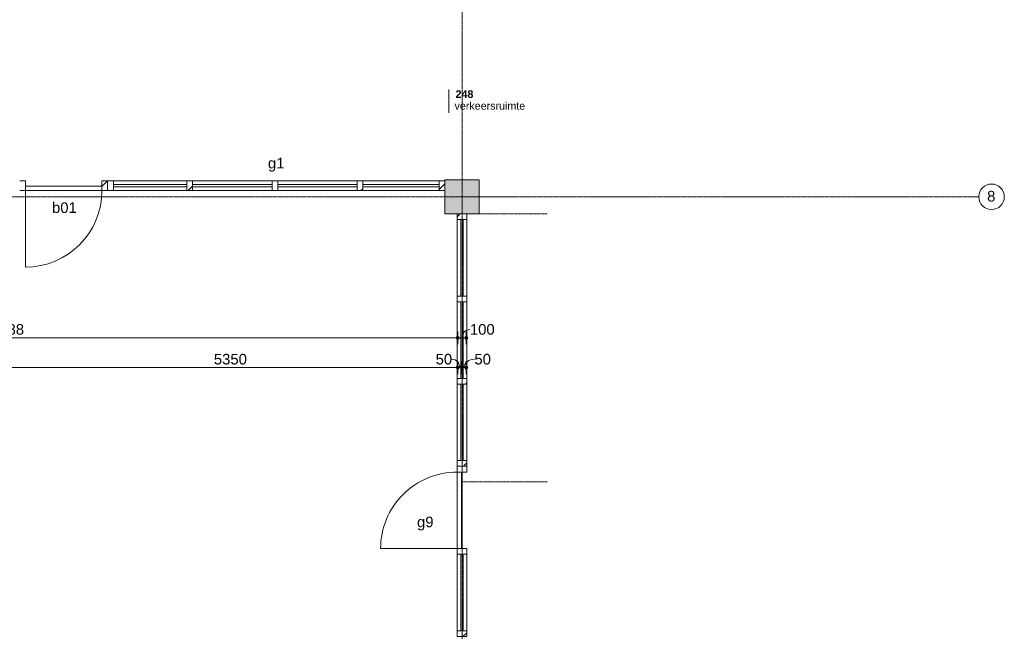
# Model space of a CAD drawing. Header units: millimetres. Extents: x 23061 to 67652, y 24168 to 59318.
# Tile 24 of 35: x 56076 to 67652, y 32693 to 39881. Entities that reach past the tile are written whole.
import ezdxf

# ---------------------------------------------------------------- set-up
doc = ezdxf.new("R2010")
doc.units = ezdxf.units.MM
doc.linetypes.add('Dash', pattern=[6.35, 3.175, -3.175])
doc.linetypes.add('stramien', pattern=[22.225, 12.7, -3.175, 3.175, -3.175])
doc.layers.add('00_Algemeen', color=7, linetype='Continuous', lineweight=9, true_color=0x00a600)
for name, color, linetype, lineweight in [('00_Algemeen-50', 7, 'Continuous', 9), ('25_Metaalconstructiewerk', 7, 'Continuous', 9), ('30_Kozijnen-ramen-deuren', 7, 'Continuous', 9)]:
    doc.layers.add(name, color=color, linetype=linetype, lineweight=lineweight)
doc.styles.add('Arial_1', font='arial.ttf', dxfattribs={"height": 125})
doc.styles.add('Arial_6', font='arial.ttf', dxfattribs={"height": 90})
doc.styles.add('Arial_B_1', font='arialbd.ttf', dxfattribs={"height": 90})
doc.dimstyles.new('00_AEE_maatvoering_2_5mm', dxfattribs={"dimscale": 304.8, "dimtxt": 127.532425, "dimasz": 0.459318, "dimexe": 0.246063, "dimexo": 0.0625, "dimgap": 0, "dimtad": 1, "dimdec": 0, "dimzin": 0, "dimdsep": 46, "dimtxsty": 'Arial_1', "dimblk1": 'DOTSMALL', "dimblk2": 'DOTSMALL', "dimsah": 1, "dimcen": 0.09, "dimdle": 0.246063, "dimazin": 0, "dimtfac": 1, "dimtdec": 4, "dimtix": 1, "dimtmove": 0, "dimatfit": 3, "dimfxl": 0.246063, "dimfxlon": 1, "dimtvp": 1, "dimtolj": 1, "dimtzin": 0, "dimarcsym": 2})
doc.dimstyles.new('00_AEE_maatvoering_2_5mm_1', dxfattribs={"dimscale": 304.8, "dimtxt": 127.532425, "dimasz": 0.459318, "dimexe": 0.246063, "dimexo": 0.0625, "dimgap": 0, "dimtad": 1, "dimdec": 0, "dimzin": 0, "dimdsep": 46, "dimtxsty": 'Arial_1', "dimblk1": 'DOTSMALL', "dimblk2": 'DOTSMALL', "dimsah": 1, "dimcen": 0.09, "dimdle": 0.246063, "dimazin": 0, "dimtfac": 1, "dimtdec": 4, "dimtix": 1, "dimtmove": 1, "dimatfit": 3, "dimfxl": 0.246063, "dimfxlon": 1, "dimtvp": 1, "dimtolj": 1, "dimtzin": 0, "dimarcsym": 2})

# ---------------------------------------------------------------- blocks, each defined once
blk = doc.blocks.new('Direct Shape - 2410-10368 v1 - IFC-model constructie _zonder onderbouw_ _MM21228_-1202367-02 tweede verdieping - A')
at = {"layer": '25_Metaalconstructiewerk'}
blk.add_hatch(color=256, dxfattribs=at).paths.add_polyline_path([(32600, 37600), (32600, 38000), (32200, 38000), (32200, 37600)])
for p, q in [((32600, 38000), (32200, 38000)), ((32200, 38000), (32200, 37600)), ((32600, 37600), (32600, 38000)), ((32200, 37600), (32600, 37600))]:
    blk.add_line(p, q, dxfattribs=at)
blk = doc.blocks.new('Direct Shape - NLRS_28_SC_TLB_kolom vierkant prefab_gen_AT_kolom vierkant_gen_lxb 400x400_800390-1202368-02 tweede verdieping - A')
blk.add_blockref('Direct Shape - 2410-10368 v1 - IFC-model constructie _zonder onderbouw_ _MM21228_-1202367-02 tweede verdieping - A', (0, 0))
blk = doc.blocks.new('2410-10368 v1 - IFC-model constructie _zonder onderbouw_ _MM21228__ifc-1-02 tweede verdieping - A')
at = {"layer": '25_Metaalconstructiewerk', "lineweight": 9}
blk.add_blockref('Direct Shape - NLRS_28_SC_TLB_kolom vierkant prefab_gen_AT_kolom vierkant_gen_lxb 400x400_800390-1202368-02 tweede verdieping - A', (0, 0), dxfattribs=at)
blk = doc.blocks.new('Rectangular Mullion - 31_AEE_hout_lariks_BxD_67x114mm-1805879-02 tweede verdieping - A')
at = {"layer": '30_Kozijnen-ramen-deuren', "true_color": 0xc0c0c0}
h = blk.add_hatch(dxfattribs=at)
h.set_pattern_fill('FP_48', color=9, style=0, pattern_type=2)
h.set_pattern_definition([(45, (-37600, -32400), (-106.066, 106.066), [])])
h.paths.add_polyline_path([(-67, 57), (0, 57), (0, -57), (-67, -57)])
at = {"layer": '30_Kozijnen-ramen-deuren'}
for p, q in [((-67, 57), (0, 57)), ((-67, -57), (-67, 57)), ((0, 57), (0, -57)), ((0, -57), (-67, -57))]:
    blk.add_line(p, q, dxfattribs=at)
blk = doc.blocks.new('System Panel - 32_AEE_glas-1933595-02 tweede verdieping - A')
at = {"layer": '30_Kozijnen-ramen-deuren'}
for p, q in [((450, 12.5), (-450, 12.5)), ((-450, 12.5), (-450, -12.5)), ((450, -12.5), (450, 12.5)), ((-450, -12.5), (450, -12.5))]:
    blk.add_line(p, q, dxfattribs=at)
blk = doc.blocks.new('Rectangular Mullion - 31_AEE_hout_lariks_BxD_67x114mm-1805877-02 tweede verdieping - A')
at = {"layer": '30_Kozijnen-ramen-deuren', "true_color": 0xc0c0c0}
h = blk.add_hatch(dxfattribs=at)
h.set_pattern_fill('FP_49', color=9, style=0, pattern_type=2)
h.set_pattern_definition([(45, (-36599.5, -32400), (-106.066, 106.066), [])])
h.paths.add_polyline_path([(-33.5, 57), (33.5, 57), (33.5, -57), (-33.5, -57)])
at = {"layer": '30_Kozijnen-ramen-deuren'}
for p, q in [((-33.5, 57), (33.5, 57)), ((-33.5, -57), (-33.5, 57)), ((33.5, 57), (33.5, -57)), ((33.5, -57), (-33.5, -57))]:
    blk.add_line(p, q, dxfattribs=at)
blk = doc.blocks.new('Rectangular Mullion - 31_AEE_hout_lariks_BxD_67x114mm-V6-02 tweede verdieping - A')
at = {"layer": '30_Kozijnen-ramen-deuren', "true_color": 0xc0c0c0}
h = blk.add_hatch(dxfattribs=at)
h.set_pattern_fill('FP_50', color=9, style=0, pattern_type=2)
h.set_pattern_definition([(45, (-35632.5, -32400), (-106.066, 106.066), [])])
h.paths.add_polyline_path([(-33.5, 57), (33.5, 57), (33.5, -57), (-33.5, -57)])
at = {"layer": '30_Kozijnen-ramen-deuren'}
for p, q in [((-33.5, 57), (33.5, 57)), ((-33.5, -57), (-33.5, 57)), ((33.5, 57), (33.5, -57)), ((33.5, -57), (-33.5, -57))]:
    blk.add_line(p, q, dxfattribs=at)
blk = doc.blocks.new('Rectangular Mullion - 31_AEE_hout_lariks_BxD_67x114mm-4869962-02 tweede verdieping - A')
at = {"layer": '30_Kozijnen-ramen-deuren', "true_color": 0xc0c0c0}
h = blk.add_hatch(dxfattribs=at)
h.set_pattern_fill('FP_51', color=9, style=0, pattern_type=2)
h.set_pattern_definition([(45, (-34598.5, -32400), (-106.066, 106.066), [])])
h.paths.add_polyline_path([(-33.5, 57), (33.5, 57), (33.5, -57), (-33.5, -57)])
at = {"layer": '30_Kozijnen-ramen-deuren'}
for p, q in [((-33.5, 57), (33.5, 57)), ((-33.5, -57), (-33.5, 57)), ((33.5, 57), (33.5, -57)), ((33.5, -57), (-33.5, -57))]:
    blk.add_line(p, q, dxfattribs=at)
blk = doc.blocks.new('31_AEE_VO_Vliesgevel Paneel - Deur Paneel dicht-5205788-02 tweede verdieping - A')
at = {"layer": '30_Kozijnen-ramen-deuren'}
for p, q in [((450, 57), (-450, 57)), ((-450, 7), (450, 7))]:
    blk.add_line(p, q, dxfattribs=at)
blk = doc.blocks.new('Rectangular Mullion - 31_AEE_hout_lariks_BxD_67x114mm-V7-02 tweede verdieping - A')
at = {"layer": '30_Kozijnen-ramen-deuren', "true_color": 0xc0c0c0}
h = blk.add_hatch(dxfattribs=at)
h.set_pattern_fill('FP_52', color=9, style=0, pattern_type=2)
h.set_pattern_definition([(45, (-33631.5, -32400), (-106.066, 106.066), [])])
h.paths.add_polyline_path([(-33.5, 57), (33.5, 57), (33.5, -57), (-33.5, -57)])
at = {"layer": '30_Kozijnen-ramen-deuren'}
for p, q in [((-33.5, 57), (33.5, 57)), ((-33.5, -57), (-33.5, 57)), ((33.5, 57), (33.5, -57)), ((33.5, -57), (-33.5, -57))]:
    blk.add_line(p, q, dxfattribs=at)
blk = doc.blocks.new('Rectangular Mullion - 31_AEE_hout_lariks_BxD_67x114mm-1276831-02 tweede verdieping - A')
at = {"layer": '30_Kozijnen-ramen-deuren'}
for p, q in [((32343, 36566), (32343, 35666)), ((32457, 36566), (32457, 35666))]:
    blk.add_line(p, q, dxfattribs=at)
blk = doc.blocks.new('Rectangular Mullion - 31_AEE_hout_lariks_BxD_67x114mm-1276975-02 tweede verdieping - A')
at = {"layer": '30_Kozijnen-ramen-deuren'}
for p, q in [((32343, 37533), (32343, 36633)), ((32457, 37533), (32457, 36633))]:
    blk.add_line(p, q, dxfattribs=at)
blk = doc.blocks.new('System Panel - 32_AEE_glas-8017431-02 tweede verdieping - A')
at = {"layer": '30_Kozijnen-ramen-deuren'}
for p, q in [((432.75, 12.5), (-432.75, 12.5)), ((-432.75, 12.5), (-432.75, -12.5)), ((432.75, -12.5), (432.75, 12.5)), ((-432.75, -12.5), (432.75, -12.5))]:
    blk.add_line(p, q, dxfattribs=at)
blk = doc.blocks.new('Rectangular Mullion - 31_AEE_hout_lariks_BxD_67x114mm-V8-02 tweede verdieping - A')
at = {"layer": '30_Kozijnen-ramen-deuren', "true_color": 0xc0c0c0}
h = blk.add_hatch(dxfattribs=at)
h.set_pattern_fill('FP_58', color=9, style=0, pattern_type=2)
h.set_pattern_definition([(315, (-32200, 37930), (106.066, 106.066), [])])
h.paths.add_polyline_path([(0, 57), (0, -57), (-67, -57), (-67, 57)])
at = {"layer": '30_Kozijnen-ramen-deuren'}
for p, q in [((-67, 57), (0, 57)), ((-67, -57), (-67, 57)), ((0, 57), (0, -57)), ((0, -57), (-67, -57))]:
    blk.add_line(p, q, dxfattribs=at)
blk = doc.blocks.new('System Panel - 32_AEE_glas-3113755-02 tweede verdieping - A')
at = {"layer": '30_Kozijnen-ramen-deuren'}
for p, q in [((466.5, 12.5), (-466.5, 12.5)), ((-466.5, 12.5), (-466.5, -12.5)), ((466.5, -12.5), (466.5, 12.5)), ((-466.5, -12.5), (466.5, -12.5))]:
    blk.add_line(p, q, dxfattribs=at)
blk = doc.blocks.new('Rectangular Mullion - 31_AEE_hout_lariks_BxD_67x114mm-V9-02 tweede verdieping - A')
at = {"layer": '30_Kozijnen-ramen-deuren', "true_color": 0xc0c0c0}
h = blk.add_hatch(dxfattribs=at)
h.set_pattern_fill('FP_59', color=9, style=0, pattern_type=2)
h.set_pattern_definition([(315, (-29200, 37930), (106.066, 106.066), [])])
h.paths.add_polyline_path([(33.5, 57), (33.5, -57), (-33.5, -57), (-33.5, 57)])
at = {"layer": '30_Kozijnen-ramen-deuren'}
for p, q in [((-33.5, 57), (33.5, 57)), ((-33.5, -57), (-33.5, 57)), ((33.5, 57), (33.5, -57)), ((33.5, -57), (-33.5, -57))]:
    blk.add_line(p, q, dxfattribs=at)
blk = doc.blocks.new('Rectangular Mullion - 31_AEE_hout_lariks_BxD_67x114mm-V10-02 tweede verdieping - A')
at = {"layer": '30_Kozijnen-ramen-deuren'}
for p, q in [((-33.5, 57), (33.5, 57)), ((-33.5, -57), (-33.5, 57)), ((33.5, 57), (33.5, -57)), ((33.5, -57), (-33.5, -57))]:
    blk.add_line(p, q, dxfattribs=at)
blk = doc.blocks.new('System Panel - 32_AEE_glas-1840482-02 tweede verdieping - A')
at = {"layer": '30_Kozijnen-ramen-deuren'}
for p, q in [((449.75, 12.5), (-449.75, 12.5)), ((-449.75, 12.5), (-449.75, -12.5)), ((449.75, -12.5), (449.75, 12.5)), ((-449.75, -12.5), (449.75, -12.5))]:
    blk.add_line(p, q, dxfattribs=at)
blk = doc.blocks.new('Rectangular Mullion - 31_AEE_hout_lariks_BxD_67x114mm-V11-02 tweede verdieping - A')
at = {"layer": '30_Kozijnen-ramen-deuren', "true_color": 0xc0c0c0}
h = blk.add_hatch(dxfattribs=at)
h.set_pattern_fill('FP_60', color=9, style=0, pattern_type=2)
h.set_pattern_definition([(315, (-31200, 37930), (106.066, 106.066), [])])
h.paths.add_polyline_path([(33.5, 57), (33.5, -57), (-33.5, -57), (-33.5, 57)])
at = {"layer": '30_Kozijnen-ramen-deuren'}
for p, q in [((-33.5, 57), (33.5, 57)), ((-33.5, -57), (-33.5, 57)), ((33.5, 57), (33.5, -57)), ((33.5, -57), (-33.5, -57))]:
    blk.add_line(p, q, dxfattribs=at)
blk = doc.blocks.new('32_AEE_VO_FIX_Binnendeuren - D_900x2600_Dicht Paneel lariks-8016394-02 tweede verdieping - A')
at = {"layer": '30_Kozijnen-ramen-deuren', "true_color": 0xc0c0c0}
h = blk.add_hatch(dxfattribs=at)
h.set_pattern_fill('FP_114', color=9, style=0, pattern_type=2)
h.set_pattern_definition([(45, (-27717, -37930), (-106.066, 106.066), [])])
h.paths.add_polyline_path([(-517, -57), (-450, -57), (-450, 57), (-517, 57)])
h.paths.add_polyline_path([(517, -57), (517, 57), (450, 57), (450, -57)])
at = {"layer": '30_Kozijnen-ramen-deuren'}
for p, q in [((-517, 57), (-450, 57)), ((-450, 57), (-450, -57)), ((450, 57), (517, 57)), ((450, -57), (450, 57)), ((-450, -57), (-517, -57)), ((-450, -7), (450, -7)), ((-450, -57), (-450, -7)), ((450, -57), (-450, -57)), ((450, -7), (450, -57)), ((517, -57), (450, -57))]:
    blk.add_line(p, q, dxfattribs=at)
blk = doc.blocks.new('Rectangular Mullion - 31_AEE_hout_lariks_BxD_67x114mm-4869921-02 tweede verdieping - A')
at = {"layer": '30_Kozijnen-ramen-deuren'}
for p, q in [((32343, 33598), (32343, 32698)), ((32457, 33598), (32457, 32698))]:
    blk.add_line(p, q, dxfattribs=at)
blk = doc.blocks.new('Rectangular Mullion - 31_AEE_hout_lariks_BxD_67x114mm-1805880-02 tweede verdieping - A')
at = {"layer": '30_Kozijnen-ramen-deuren', "true_color": 0xc0c0c0}
h = blk.add_hatch(dxfattribs=at)
h.set_pattern_fill('FP_135', color=9, style=0, pattern_type=2)
h.set_pattern_definition([(135, (32631, -32400), (-106.066, -106.066), [])])
h.paths.add_polyline_path([(0, 57), (-67, 57), (-67, -57), (0, -57)])
at = {"layer": '30_Kozijnen-ramen-deuren'}
for p, q in [((0, 57), (-67, 57)), ((-67, 57), (-67, -57)), ((0, -57), (0, 57)), ((-67, -57), (0, -57))]:
    blk.add_line(p, q, dxfattribs=at)
blk = doc.blocks.new('30_AEE_VO_draairichting - 30_AEE_VO_draairichting-8195371-02 tweede verdieping - A')
at = {"layer": '30_Kozijnen-ramen-deuren'}
blk.add_line((-450, 900), (-450, 0), dxfattribs=at)
blk.add_arc((-450, 0), 900, 360, 90, dxfattribs=at)
blk = doc.blocks.new('30_AEE_VO_draairichting - 30_AEE_VO_draairichting-8193446-02 tweede verdieping - A')
at = {"layer": '30_Kozijnen-ramen-deuren'}
blk.add_line((-450, -900), (-450, 0), dxfattribs=at)
blk.add_arc((-450, 0), 900, 270, 0, dxfattribs=at)
blk = doc.blocks.new('Rectangular Mullion - 31_AEE_hout_lariks_BxD_67x114mm-8017430-02 tweede verdieping - A')
at = {"layer": '30_Kozijnen-ramen-deuren'}
for p, q in [((29167, 37987), (28301, 37987)), ((29167, 37873), (28301, 37873))]:
    blk.add_line(p, q, dxfattribs=at)
blk = doc.blocks.new('Rectangular Mullion - 31_AEE_hout_lariks_BxD_67x114mm-1723311-02 tweede verdieping - A')
at = {"layer": '30_Kozijnen-ramen-deuren'}
for p, q in [((30167, 37987), (29234, 37987)), ((30167, 37873), (29234, 37873))]:
    blk.add_line(p, q, dxfattribs=at)
blk = doc.blocks.new('Rectangular Mullion - 31_AEE_hout_lariks_BxD_67x114mm-1183547-02 tweede verdieping - A')
at = {"layer": '30_Kozijnen-ramen-deuren'}
for p, q in [((32133, 37987), (31234, 37987)), ((32133, 37873), (31234, 37873))]:
    blk.add_line(p, q, dxfattribs=at)
blk = doc.blocks.new('Rectangular Mullion - 31_AEE_hout_lariks_BxD_67x114mm-V62-02 tweede verdieping - A')
at = {"layer": '30_Kozijnen-ramen-deuren'}
for p, q in [((0, 57), (-67, 57)), ((-67, 57), (-67, -57)), ((0, -57), (0, 57)), ((-67, -57), (0, -57))]:
    blk.add_line(p, q, dxfattribs=at)
blk = doc.blocks.new('Rectangular Mullion - 31_AEE_hout_lariks_BxD_67x114mm-V63-02 tweede verdieping - A')
at = {"layer": '30_Kozijnen-ramen-deuren', "true_color": 0xc0c0c0}
h = blk.add_hatch(dxfattribs=at)
h.set_pattern_fill('FP_157', color=9, style=0, pattern_type=2)
h.set_pattern_definition([(45, (-34665.5, -32400), (-106.066, 106.066), [])])
h.paths.add_polyline_path([(-33.5, 57), (33.5, 57), (33.5, -57), (-33.5, -57)])
at = {"layer": '30_Kozijnen-ramen-deuren'}
for p, q in [((-33.5, 57), (33.5, 57)), ((-33.5, -57), (-33.5, 57)), ((33.5, 57), (33.5, -57)), ((33.5, -57), (-33.5, -57))]:
    blk.add_line(p, q, dxfattribs=at)
blk = doc.blocks.new('Grid - 3 mm-485849-02 tweede verdieping - A')
at = {"layer": '00_Algemeen', "color": 7}
blk.add_circle((0, 0), 3, dxfattribs=at)
blk = doc.blocks.new('00_AEE_tag_ruimte_klein - Naam _ nummer-752176-02 tweede verdieping - A')
at = {"layer": '00_Algemeen', "color": 7}
for p, q in [((-8.06, 7.17), (-8.06, 4.25)), ((-8.06, 4.47), (-8.06, 1.72))]:
    blk.add_line(p, q, dxfattribs=at)
blk = doc.blocks.new('DIMBLOCK105-02 tweede verdieping - A')
at = {"layer": '00_Algemeen-50', "transparency": 16777216}
h = blk.add_hatch(color=256, dxfattribs=at)
edge = h.paths.add_edge_path()
edge.add_arc((50539, 36142), 17.5, 0, 360)
h = blk.add_hatch(color=256, dxfattribs=at)
edge = h.paths.add_edge_path()
edge.add_arc((61226, 36142), 17.5, 0, 360)
for p, q in [((50539, 36142), (50539, 36217)), ((50539, 36142), (61226, 36142)), ((50539, 36142), (50539, 36067)), ((61226, 36142), (61226, 36217)), ((61226, 36142), (61226, 36067))]:
    blk.add_line(p, q, dxfattribs=at)
for centre in [(50539, 36142), (61226, 36142)]:
    blk.add_circle(centre, 17.5, dxfattribs=at)
at = {"layer": '00_Algemeen-50', "color": 0, "transparency": 16777216, "insert": (55642, 36304), "char_height": 125, "width": 576.84, "attachment_point": 1, "line_spacing_factor": 0.941778, "style": 'Arial_1'}
blk.add_mtext('10688', dxfattribs=at)
blk = doc.blocks.new('_DotSmall')
at = {"color": 0, "linetype": 'ByBlock', "const_width": 0.5}
blk.add_lwpolyline([(-0.0625, 0, 1), (0.0625, 0, 1)], format="xyb", close=True, dxfattribs=at)
blk = doc.blocks.new('DIMBLOCK106-02 tweede verdieping - A')
at = {"layer": '00_Algemeen-50', "transparency": 16777216}
h = blk.add_hatch(color=256, dxfattribs=at)
edge = h.paths.add_edge_path()
edge.add_arc((61226, 36142), 17.5, 0, 360)
h = blk.add_hatch(color=256, dxfattribs=at)
edge = h.paths.add_edge_path()
edge.add_arc((61326, 36142), 17.5, 0, 360)
for p, q in [((61226, 36142), (61226, 36217)), ((61226, 36142), (61326, 36142)), ((61226, 36142), (61226, 36067)), ((61326, 36142), (61326, 36217)), ((61326, 36142), (61326, 36067))]:
    blk.add_line(p, q, dxfattribs=at)
for centre in [(61226, 36142), (61326, 36142)]:
    blk.add_circle(centre, 17.5, dxfattribs=at)
blk.add_ellipse((61369, 36142), major_axis=(0, 98.1), ratio=0.944187, start_param=0, end_param=1.570796, dxfattribs=at)
at = {"layer": '00_Algemeen-50', "color": 0, "transparency": 16777216, "insert": (61369, 36304), "char_height": 125, "width": 346.1, "attachment_point": 1, "line_spacing_factor": 0.941778, "style": 'Arial_1'}
blk.add_mtext('100', dxfattribs=at)
blk = doc.blocks.new('DIMBLOCK118-02 tweede verdieping - A')
at = {"layer": '00_Algemeen-50', "transparency": 16777216}
h = blk.add_hatch(color=256, dxfattribs=at)
edge = h.paths.add_edge_path()
edge.add_arc((55876, 35792), 17.5, 0, 360)
h = blk.add_hatch(color=256, dxfattribs=at)
edge = h.paths.add_edge_path()
edge.add_arc((61226, 35792), 17.5, 0, 360)
for p, q in [((55876, 35792), (55876, 35867)), ((55876, 35792), (61226, 35792)), ((55876, 35792), (55876, 35717)), ((61226, 35792), (61226, 35867)), ((61226, 35792), (61226, 35717))]:
    blk.add_line(p, q, dxfattribs=at)
for centre in [(55876, 35792), (61226, 35792)]:
    blk.add_circle(centre, 17.5, dxfattribs=at)
at = {"layer": '00_Algemeen-50', "color": 0, "transparency": 16777216, "insert": (58359, 35954), "char_height": 125, "width": 461.47, "attachment_point": 1, "line_spacing_factor": 0.941778, "style": 'Arial_1'}
blk.add_mtext('5350', dxfattribs=at)
blk = doc.blocks.new('DIMBLOCK119-02 tweede verdieping - A')
at = {"layer": '00_Algemeen-50', "transparency": 16777216}
h = blk.add_hatch(color=256, dxfattribs=at)
edge = h.paths.add_edge_path()
edge.add_arc((61226, 35792), 17.5, 0, 360)
h = blk.add_hatch(color=256, dxfattribs=at)
edge = h.paths.add_edge_path()
edge.add_arc((61276, 35792), 17.5, 0, 360)
for p, q in [((61226, 35792), (61226, 35867)), ((61226, 35792), (61276, 35792)), ((61226, 35792), (61226, 35717)), ((61276, 35792), (61276, 35867)), ((61276, 35792), (61276, 35717))]:
    blk.add_line(p, q, dxfattribs=at)
for centre in [(61226, 35792), (61276, 35792)]:
    blk.add_circle(centre, 17.5, dxfattribs=at)
blk.add_ellipse((61158, 35792), major_axis=(0, 98.1), ratio=0.947497, start_param=4.712389, end_param=6.283185, dxfattribs=at)
at = {"layer": '00_Algemeen-50', "color": 0, "transparency": 16777216, "insert": (60966, 35954), "char_height": 125, "width": 230.74, "attachment_point": 1, "line_spacing_factor": 0.941778, "style": 'Arial_1'}
blk.add_mtext('50', dxfattribs=at)
blk = doc.blocks.new('DIMBLOCK120-02 tweede verdieping - A')
at = {"layer": '00_Algemeen-50', "transparency": 16777216}
h = blk.add_hatch(color=256, dxfattribs=at)
edge = h.paths.add_edge_path()
edge.add_arc((61276, 35792), 17.5, 0, 360)
h = blk.add_hatch(color=256, dxfattribs=at)
edge = h.paths.add_edge_path()
edge.add_arc((61326, 35792), 17.5, 0, 360)
for p, q in [((61276, 35792), (61276, 35867)), ((61276, 35792), (61326, 35792)), ((61276, 35792), (61276, 35717)), ((61326, 35792), (61326, 35867)), ((61326, 35792), (61326, 35717))]:
    blk.add_line(p, q, dxfattribs=at)
for centre in [(61276, 35792), (61326, 35792)]:
    blk.add_circle(centre, 17.5, dxfattribs=at)
blk.add_ellipse((61422, 35792), major_axis=(121, 0), ratio=0.81385, start_param=1.570796, end_param=3.141593, dxfattribs=at)
at = {"layer": '00_Algemeen-50', "color": 0, "transparency": 16777216, "insert": (61422, 35954), "char_height": 125, "width": 230.74, "attachment_point": 1, "line_spacing_factor": 0.941778, "style": 'Arial_1'}
blk.add_mtext('50', dxfattribs=at)

msp = doc.modelspace()

# ---------------------------------------------------------------- linework, layer by layer
at = {"layer": '00_Algemeen', "color": 150, "linetype": 'stramien', "true_color": 0x0080ff}
for p, q in [((61276.2, 24467.7), (61276.2, 59018.3)), ((67351.6, 37800), (23360.9, 37800))]:
    msp.add_line(p, q, dxfattribs=at)
at = {"layer": '00_Algemeen', "color": 7, "linetype": 'Dash'}
for p, q in [((61476.2, 37600), (62277, 37600)), ((62277, 34450.6), (61276.2, 34450.6))]:
    msp.add_line(p, q, dxfattribs=at)

# ---------------------------------------------------------------- block references
at = {"lineweight": 5}
msp.add_blockref('2410-10368 v1 - IFC-model constructie _zonder onderbouw_ _MM21228__ifc-1-02 tweede verdieping - A', (28876.2, 0), dxfattribs=at)
at = {"layer": '00_Algemeen', "color": 7, "xscale": 49.99999999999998, "yscale": 49.99999999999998, "zscale": 49.99999999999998}
msp.add_blockref('00_AEE_tag_ruimte_klein - Naam _ nummer-752176-02 tweede verdieping - A', (61524.4, 38701.6), dxfattribs=at)
at = {"layer": '00_Algemeen', "color": 7, "xscale": 49.99999999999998, "yscale": 49.99999999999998, "zscale": 49.99999999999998, "rotation": 90}
msp.add_blockref('Grid - 3 mm-485849-02 tweede verdieping - A', (67501.6, 37800), dxfattribs=at)
at = {"layer": '30_Kozijnen-ramen-deuren'}
for name, p in [('32_AEE_VO_FIX_Binnendeuren - D_900x2600_Dicht Paneel lariks-8016394-02 tweede verdieping - A', (56593.2, 37930)), ('Rectangular Mullion - 31_AEE_hout_lariks_BxD_67x114mm-8017430-02 tweede verdieping - A', (28876.2, 0)), ('Rectangular Mullion - 31_AEE_hout_lariks_BxD_67x114mm-1723311-02 tweede verdieping - A', (28876.2, 0)), ('Rectangular Mullion - 31_AEE_hout_lariks_BxD_67x114mm-1723311-02 tweede verdieping - A', (29876.2, 0)), ('Rectangular Mullion - 31_AEE_hout_lariks_BxD_67x114mm-1183547-02 tweede verdieping - A', (28876.2, 0)), ('30_AEE_VO_draairichting - 30_AEE_VO_draairichting-8193446-02 tweede verdieping - A', (56593.2, 37873)), ('System Panel - 32_AEE_glas-8017431-02 tweede verdieping - A', (57610, 37930)), ('System Panel - 32_AEE_glas-3113755-02 tweede verdieping - A', (58576.2, 37930)), ('System Panel - 32_AEE_glas-3113755-02 tweede verdieping - A', (59576.2, 37930)), ('System Panel - 32_AEE_glas-1840482-02 tweede verdieping - A', (60559.5, 37930)), ('Rectangular Mullion - 31_AEE_hout_lariks_BxD_67x114mm-1276975-02 tweede verdieping - A', (28876.2, 0)), ('Rectangular Mullion - 31_AEE_hout_lariks_BxD_67x114mm-1276831-02 tweede verdieping - A', (28876.2, 0)), ('Rectangular Mullion - 31_AEE_hout_lariks_BxD_67x114mm-1276831-02 tweede verdieping - A', (28876.2, -967)), ('Rectangular Mullion - 31_AEE_hout_lariks_BxD_67x114mm-4869921-02 tweede verdieping - A', (28876.2, 0))]:
    msp.add_blockref(name, p, dxfattribs=at)
for name, p, rotation in [('Rectangular Mullion - 31_AEE_hout_lariks_BxD_67x114mm-V62-02 tweede verdieping - A', (57110.2, 37930), 180), ('System Panel - 32_AEE_glas-1933595-02 tweede verdieping - A', (61276.2, 37083), 89.9999999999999), ('System Panel - 32_AEE_glas-1933595-02 tweede verdieping - A', (61276.2, 36116), 89.9999999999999), ('System Panel - 32_AEE_glas-1933595-02 tweede verdieping - A', (61276.2, 35149), 89.9999999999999), ('30_AEE_VO_draairichting - 30_AEE_VO_draairichting-8195371-02 tweede verdieping - A', (61219.2, 34115), 89.9999999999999), ('31_AEE_VO_Vliesgevel Paneel - Deur Paneel dicht-5205788-02 tweede verdieping - A', (61276.2, 34115), 89.9999999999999), ('System Panel - 32_AEE_glas-1933595-02 tweede verdieping - A', (61276.2, 33148), 89.9999999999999), ('Rectangular Mullion - 31_AEE_hout_lariks_BxD_67x114mm-1805880-02 tweede verdieping - A', (61276.2, 32631), 269.9999999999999)]:
    msp.add_blockref(name, p, dxfattribs=dict(at, rotation=rotation))
at = {"layer": '30_Kozijnen-ramen-deuren', "extrusion": (0, 0, -1)}
for name, p, rotation in [('Rectangular Mullion - 31_AEE_hout_lariks_BxD_67x114mm-V9-02 tweede verdieping - A', (-58076.2, 37930), 180), ('Rectangular Mullion - 31_AEE_hout_lariks_BxD_67x114mm-V10-02 tweede verdieping - A', (-59076.2, 37930), 180), ('Rectangular Mullion - 31_AEE_hout_lariks_BxD_67x114mm-V11-02 tweede verdieping - A', (-60076.2, 37930), 180), ('Rectangular Mullion - 31_AEE_hout_lariks_BxD_67x114mm-V8-02 tweede verdieping - A', (-61076.2, 37930), 180), ('Rectangular Mullion - 31_AEE_hout_lariks_BxD_67x114mm-1805879-02 tweede verdieping - A', (-61276.2, 37600), 90.0000000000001), ('Rectangular Mullion - 31_AEE_hout_lariks_BxD_67x114mm-1805877-02 tweede verdieping - A', (-61276.2, 36599.5), 90.0000000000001), ('Rectangular Mullion - 31_AEE_hout_lariks_BxD_67x114mm-V6-02 tweede verdieping - A', (-61276.2, 35632.5), 90.0000000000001), ('Rectangular Mullion - 31_AEE_hout_lariks_BxD_67x114mm-V63-02 tweede verdieping - A', (-61276.2, 34665.5), 90.0000000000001), ('Rectangular Mullion - 31_AEE_hout_lariks_BxD_67x114mm-4869962-02 tweede verdieping - A', (-61276.2, 34598.5), 90.0000000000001), ('Rectangular Mullion - 31_AEE_hout_lariks_BxD_67x114mm-V7-02 tweede verdieping - A', (-61276.2, 33631.5), 90.0000000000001)]:
    msp.add_blockref(name, p, dxfattribs=dict(at, rotation=rotation))

# ---------------------------------------------------------------- texts
at = {"layer": '00_Algemeen', "color": 7, "attachment_point": 1}
for s, insert, char_height, width, style in [('248', (61200.1, 39051.6), 90, 252.532, 'Arial_B_1'), ('verkeersruimte', (61188.1, 38913.8), 90, 958.017, 'Arial_6'), ('8', (67449.3, 37869.3), 125, 116.245, 'Arial_1'), ('b01', (56455.9, 37734.6), 125, 348.734, 'Arial_1')]:
    msp.add_mtext(s, dxfattribs=dict(at, insert=insert, char_height=char_height, width=width, style=style))

# ---------------------------------------------------------------- dimensions: what is measured, and where the dimension line sits
at = {"layer": '00_Algemeen', "color": 7}
for base, p1, p2, override, picture, middle in [((61226.222606, 36141.5134864), (50538.722606, 36216.5134864), (61226.222606, 36216.5134864), {"dimpost": '<>', "dimfxl": 10687.5}, 'DIMBLOCK105-02 tweede verdieping - A', (55882.472606, 36205.3351102)), ((61226.2, 35791.5), (55876.2, 35866.5), (61226.2, 35866.5), {"dimpost": '<>', "dimfxl": 5349.999999}, 'DIMBLOCK118-02 tweede verdieping - A', (58551.2, 35855.4))]:
    dim = msp.add_linear_dim(base=base, p1=p1, p2=p2, dimstyle='00_AEE_maatvoering_2_5mm', override=override, dxfattribs=at)
    dim.commit()
    dim.dimension.update_dxf_attribs({"geometry": picture, "text_midpoint": middle})
for base, p1, p2, override, picture, middle in [((61326.2, 36141.5), (61226.2, 36216.5), (61326.2, 36216.5), {"dimpost": '<>', "dimfxl": 100}, 'DIMBLOCK106-02 tweede verdieping - A', (61541.9, 36220.5)), ((61276.2, 35791.5), (61226.2, 35866.5), (61276.2, 35866.5), {"dimpost": '<>', "dimfxl": 49.952789}, 'DIMBLOCK119-02 tweede verdieping - A', (61081.3, 35870.5)), ((61326.2, 35791.5), (61276.2, 35866.5), (61326.2, 35866.5), {"dimpost": '<>', "dimfxl": 50.047211}, 'DIMBLOCK120-02 tweede verdieping - A', (61537.1, 35870.5))]:
    dim = msp.add_linear_dim(base=base, p1=p1, p2=p2, dimstyle='00_AEE_maatvoering_2_5mm_1', override=override, dxfattribs=at)
    dim.commit()
    dim.dimension.update_dxf_attribs({"geometry": picture, "text_midpoint": middle, "dimtype": 160})

# ---------------------------------------------------------------- next in the draw order: texts
at = {"layer": '00_Algemeen', "color": 7, "char_height": 125, "width": 236.498, "attachment_point": 1, "style": 'Arial_1', "bg_fill": 3, "box_fill_scale": 1.25, "bg_fill_color": 256, "bg_fill_true_color": 13158600, "bg_fill_transparency": 0}
for s, insert in [('g1', (58994.7, 38257.7)), ('g9', (60747.3, 34040.8))]:
    msp.add_mtext(s, dxfattribs=dict(at, insert=insert))

doc.saveas('drawing.dxf')
